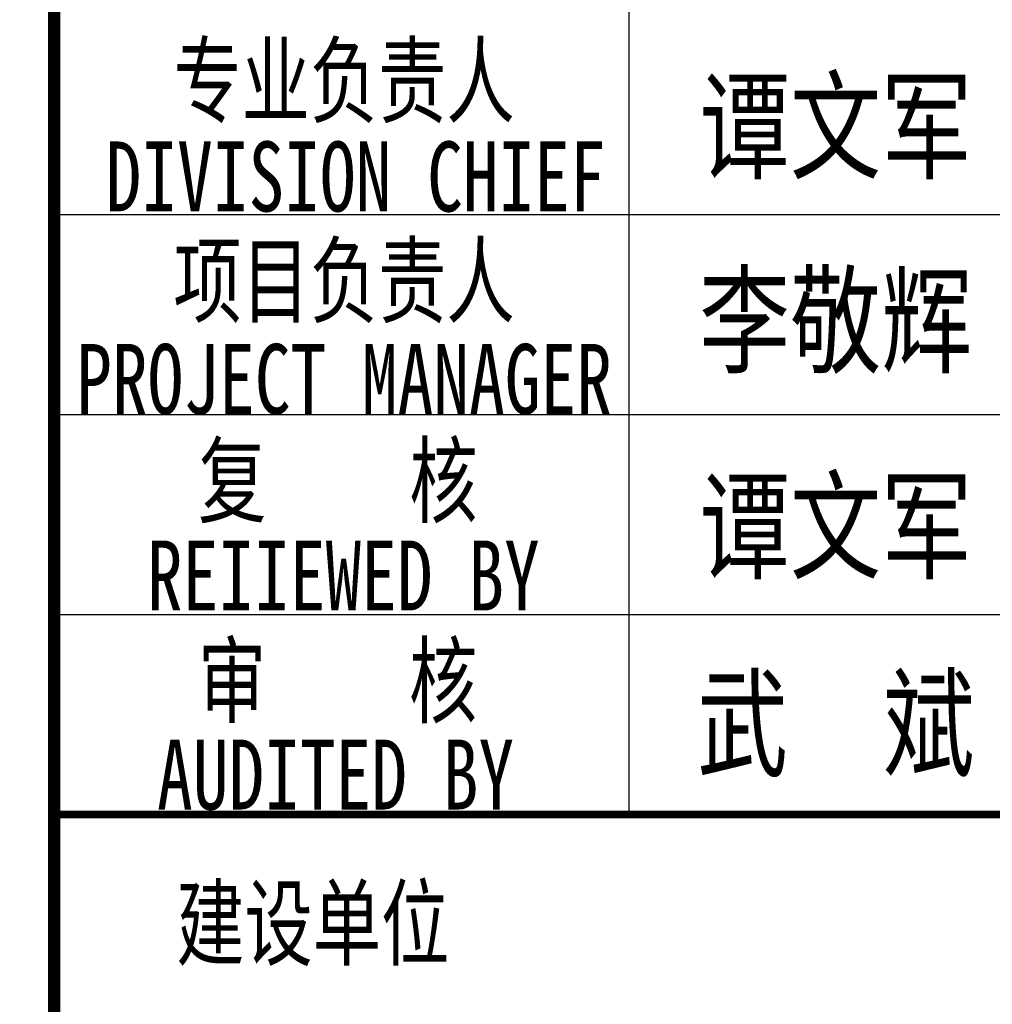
# Model space of a CAD drawing. Extents: x 427948 to 764348, y 274849 to 601549.
# Tile 73 of 212: x 757610 to 761500, y 344090 to 348029. Entities that reach past the tile are written whole.
import ezdxf
from ezdxf.enums import TextEntityAlignment as Align

# ---------------------------------------------------------------- set-up
doc = ezdxf.new("R2010")
doc.units = 0
doc.header["$LTSCALE"] = 1000
doc.header["$MEASUREMENT"] = 0
doc.layers.get('0').update_dxf_attribs({"linetype": 'CONTINUOUS'})
doc.layers.add('PUB_TITLE', color=4, linetype='CONTINUOUS')
doc.layers.add('TK', color=7, linetype='CONTINUOUS')
doc.styles.add('-宋体', font='txt', dxfattribs={"width": 0.8})
doc.styles.add('TKHZ1', font='txt', dxfattribs={"width": 0.8})

# ---------------------------------------------------------------- blocks, each defined once
blk = doc.blocks.new('24')
at = {"layer": 'PUB_TITLE'}
for p, q in [((-1114188.9, 154908.4), (-1114188.9, 161318.9)), ((-1116488.9, 157318.9), (-1110888.9, 157318.9)), ((-1116488.9, 156518.9), (-1110888.9, 156518.9)), ((-1116488.9, 155718.9), (-1110888.9, 155718.9)), ((-1116488.9, 154918.9), (-1110888.9, 154918.9)), ((-1116488.9, 154918.9), (-1110888.9, 154918.9))]:
    blk.add_line(p, q, dxfattribs=at)
for points, const_width in [([(-1116488.9, 145318.9), (-1116488.9, 202718.9)], 50), ([(-1116488.9, 154918.9), (-1110888.9, 154918.9)], 29.8)]:
    blk.add_lwpolyline(points, dxfattribs=dict(at, const_width=const_width))
at = {"layer": 'TK'}
for s, height, style, width, p in [('专业负责人', 280, '-宋体', 0.75, (-1115329.6, 157860.6)), ('谭文军', 350, 'TKHZ1', 0.8, (-1113363.5, 157680.8)), ('DIVISION CHIEF', 280, '-宋体', 0.75, (-1115283.2, 157471.4)), ('项目负责人', 280, '-宋体', 0.75, (-1115329.6, 157059.8)), ('李敬辉', 350, 'TKHZ1', 0.8, (-1113363.5, 156901.3)), ('PROJECT MANAGER', 280, '-宋体', 0.75, (-1115329.6, 156661.4)), ('复    核', 280, '-宋体', 0.75, (-1115354.3, 156260.4)), ('谭文军', 350, 'TKHZ1', 0.8, (-1113363.5, 156080.7)), ('REIIEWED BY', 280, '-宋体', 0.75, (-1115332.3, 155874.9)), ('审    核', 280, '-宋体', 0.75, (-1115355.4, 155460.4)), ('武  斌', 350, 'TKHZ1', 0.8, (-1113363.5, 155288.2)), ('AUDITED BY', 280, '-宋体', 0.75, (-1115363.4, 155076.4))]:
    blk.add_text(s, height=height, dxfattribs=dict(at, style=style, width=width)).set_placement(p, align=Align.MIDDLE)
at = {"layer": 'TK', "style": '-宋体', "width": 0.75}
blk.add_text('建设单位', height=280, dxfattribs=at).set_placement((-1116000.7, 154343.9))

msp = doc.modelspace()

# ---------------------------------------------------------------- block references
msp.add_blockref('24', (1874236.9, 189930.5))

doc.saveas('drawing.dxf')
